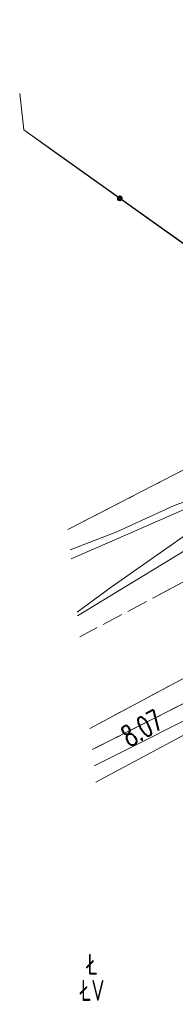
# Model space of a CAD drawing. Header units: millimetres. Extents: x -367306 to 168495, y -187323 to 82034.
# Tile 108 of 170: x -64258 to -53110, y -299 to 70267. Entities that reach past the tile are written whole.
import ezdxf

# ---------------------------------------------------------------- set-up
doc = ezdxf.new("R2010")
doc.units = ezdxf.units.MM
doc.header["$MEASUREMENT"] = 0
for name, pattern in [('L_0_03', [1000, 500, -500]), ('L_0_05', [1750, 1250, -500]), ('L_0_06', [2000, 1500, -500])]:
    doc.linetypes.add(name, pattern=pattern)
for name, color, linetype, lineweight in [('Nowe_0_Nr_pióra__8', 7, 'Continuous', 13), ('Nowe_EGDE_Nr_pióra__9', 7, 'Continuous', 13), ('Nowe_EGKK_Nr_pióra__9', 7, 'Continuous', 13), ('Nowe_EGKK_O_Nr_pióra__8', 7, 'Continuous', 13), ('Nowe_EGUG_Nr_pióra__9', 7, 'Continuous', 13), ('Nowe_EGUG_O_Nr_pióra__8', 7, 'Continuous', 13), ('Nowe_GUPPRZ_O_Nr_pióra__8', 7, 'Continuous', 13), ('Nowe_OTKC_Nr_pióra__9', 7, 'Continuous', 13), ('Nowe_OTKJ_Nr_pióra__8', 7, 'Continuous', 13), ('Nowe_OTKJ_Nr_pióra__9', 7, 'Continuous', 13), ('Nowe_OTKK_Nr_pióra__8', 7, 'Continuous', 13), ('Nowe_OTKK_Nr_pióra__9', 7, 'Continuous', 13), ('Nowe_OTOO_Nr_pióra__7', 7, 'Continuous', 13), ('Nowe_OTOO_Nr_pióra__8', 7, 'Continuous', 13), ('Nowe_OTOO_Nr_pióra__9', 7, 'Continuous', 13), ('Nowe_SUEP_Nr_pióra__8', 7, 'Continuous', 13), ('Nowe_SUEP_Nr_pióra__9', 7, 'Continuous', 13), ('Nowe_SUKP_Nr_pióra__9', 7, 'Continuous', 13), ('Nowe_SUTP_Nr_pióra__8', 7, 'Continuous', 13), ('Nowe_SUTP_Nr_pióra__9', 7, 'Continuous', 13), ('Nowe_SUWP_Nr_pióra__8', 7, 'Continuous', 13), ('Nowe_SUWP_Nr_pióra__9', 7, 'Continuous', 13)]:
    doc.layers.add(name, color=color, linetype=linetype, lineweight=lineweight)
doc.styles.add('STYL_AUTOMATYCZNY_3', font='Simplex.shx')

msp = doc.modelspace()

# ---------------------------------------------------------------- hatches: boundary and pattern name
at = {"layer": 'Nowe_OTOO_Nr_pióra__7', "linetype": 'Continuous', "lineweight": 13}
msp.add_hatch(color=7, dxfattribs=at).paths.add_polyline_path([(-56940.3, 57360.6), (-56918.9, 57400.9), (-56908.7, 57445.5), (-56910.3, 57491.1), (-56923.7, 57534.8), (-56947.9, 57573.5), (-56981.3, 57604.7), (-57021.7, 57626.1), (-57066.2, 57636.3), (-57111.9, 57634.7), (-57155.5, 57621.3), (-57194.3, 57597.1), (-57225.4, 57563.7), (-57246.8, 57523.3), (-57257.1, 57478.8), (-57255.5, 57433.1), (-57242.1, 57389.5), (-57217.8, 57350.7), (-57184.4, 57319.6), (-57144.1, 57298.2), (-57099.5, 57287.9), (-57053.9, 57289.6), (-57010.2, 57302.9), (-56971.5, 57327.2)])
msp.add_hatch(color=7, dxfattribs=at).paths.add_polyline_path([(-56940.3, 57360.6), (-56918.9, 57400.9), (-56908.7, 57445.5), (-56910.3, 57491.1), (-56923.7, 57534.8), (-56947.9, 57573.5), (-56981.3, 57604.7), (-57021.7, 57626.1), (-57066.2, 57636.3), (-57111.9, 57634.7), (-57155.5, 57621.3), (-57194.3, 57597.1), (-57225.4, 57563.7), (-57246.8, 57523.3), (-57257.1, 57478.8), (-57255.5, 57433.1), (-57242.1, 57389.5), (-57217.8, 57350.7), (-57184.4, 57319.6), (-57144.1, 57298.2), (-57099.5, 57287.9), (-57053.9, 57289.6), (-57010.2, 57302.9), (-56971.5, 57327.2)])

# ---------------------------------------------------------------- linework, layer by layer
at = {"layer": 'Nowe_0_Nr_pióra__8', "color": 7, "linetype": 'Continuous', "lineweight": 13}
for p, q in [((-56698.8, 67660.3), (-56698.7, 67660.3)), ((-64258.4, 64977), (-64258.3, 64977)), ((-63969.6, 62363.6), (-63969.6, 62363.6)), ((-60805.1, 33725.2), (-60805.1, 33725.2)), ((-60644.4, 32270.9), (-60644.4, 32270.9)), ((-60644.2, 32268.6), (-60644.1, 32268.6)), ((-60643.5, 32262.1), (-60643.4, 32262.1)), ((-60572.8, 31622.9), (-60572.8, 31622.9)), ((-60151.4, 27809.3), (-60151.4, 27809.3)), ((-60120.7, 27531.2), (-60120.7, 27531.2)), ((-59956, 26040.8), (-59956, 26040.8)), ((-59229.9, 19469.7), (-59229.9, 19469.7)), ((-59063, 17959.1), (-59063, 17959.1)), ((-58932.9, 16781.8), (-58932.9, 16781.8)), ((-58805.2, 15626.2), (-58805.2, 15626.2)), ((-58258.4, 10677), (-58258.3, 10677))]:
    msp.add_line(p, q, dxfattribs=at)
at = {"layer": 'Nowe_EGDE_Nr_pióra__9', "color": 7, "linetype": 'Continuous', "lineweight": 13, "flags": 128}
for points in [[(-64258.4, 64977), (-63969.6, 62363.6)], [(-63969.6, 62363.6), (-42698.4, 47257)], [(-52428.4, 38047), (-60805.1, 33725.2)], [(-42678.4, 26207), (-59063, 17959.1)], [(-59063, 17959.1), (-42678.4, 26207)]]:
    msp.add_lwpolyline(points, dxfattribs=at)
at = {"layer": 'Nowe_EGKK_Nr_pióra__9', "color": 7, "linetype": 'L_0_06', "lineweight": 13, "flags": 128}
msp.add_lwpolyline([(-42678.4, 26207), (-59063, 17959.1)], dxfattribs=at)
at = {"layer": 'Nowe_EGUG_Nr_pióra__9', "color": 7, "linetype": 'L_0_03', "lineweight": 13, "flags": 128}
for points in [[(-52428.4, 38047), (-60805.1, 33725.2)], [(-42678.4, 26207), (-59063, 17959.1)], [(-59063, 17959.1), (-42678.4, 26207)]]:
    msp.add_lwpolyline(points, dxfattribs=at)
at = {"layer": 'Nowe_OTKC_Nr_pióra__9', "color": 7, "linetype": 'L_0_05', "lineweight": 13, "flags": 128}
msp.add_lwpolyline([(40931.6, 50687), (33461.6, 50317), (33441.6, 49927), (19970.9, 48535.2), (14602.6, 47479.5), (7131.6, 45977), (-1038.4, 43667), (-10544.6, 40736.8), (-13708.4, 39767), (-21133.6, 36525.6), (-27338.4, 33817), (-48382.6, 23335.5), (-59063, 17959.1)], dxfattribs=at)
at = {"layer": 'Nowe_OTKJ_Nr_pióra__8', "color": 7, "linetype": 'Continuous', "lineweight": 13}
msp.add_line((-54669.1, 28838.8), (-54669, 28838.8), dxfattribs=at)
at = {"layer": 'Nowe_OTKJ_Nr_pióra__9', "color": 7, "linetype": 'L_0_06', "lineweight": 13, "flags": 128}
for points in [[(44431.6, 60337), (41121.6, 60287), (36481.6, 60087), (30239.1, 59701.8), (18438.5, 58384.9), (10852.6, 57045.4), (2541.6, 54977), (-1278.4, 53997), (-4448.4, 53057), (-5568.4, 52657), (-12197.4, 50105.1), (-15977.6, 48581.7), (-22649.3, 45535), (-31757.2, 41020.6), (-39308, 37027.9), (-42310.2, 35440.9), (-54669.1, 28838.8), (-59956, 26040.8)], [(-59229.9, 19469.7), (-44819.2, 27191.1), (-30634, 34559.6), (-24257.2, 37455), (-18281, 40190.7), (-13554.2, 41959.5), (-5076.3, 44551.6), (7270.2, 48067.6), (16773.8, 50269), (23239.5, 51190.7), (32222.6, 51752.2), (41031.6, 52197), (46301.6, 52177), (52141.6, 51957), (55391.6, 51677), (57841.6, 51437), (60391.6, 51097), (62981.6, 50677), (65321.6, 50227), (67061.6, 49737), (68881.6, 48917), (70241.6, 47997), (71571.6, 46717), (72751.6, 45147), (73551.6, 43807), (74461.6, 42007), (75151.6, 40047), (75448.6, 38664.6), (83358.5, 36552.2), (83731.6, 38027), (84411.6, 39397), (85301.6, 40597), (86741.6, 42017), (88101.6, 42727), (89591.6, 42997), (91121.6, 42927), (92551.6, 42547), (93881.6, 41847), (94981.6, 40827), (95821.6, 39547), (96561.6, 37677), (96991.6, 36157), (97101.6, 34757)]]:
    msp.add_lwpolyline(points, dxfattribs=at)
at = {"layer": 'Nowe_OTKK_Nr_pióra__8', "color": 7, "linetype": 'Continuous', "lineweight": 13}
msp.add_line((-54669.1, 28838.8), (-54669, 28838.8), dxfattribs=at)
at = {"layer": 'Nowe_OTKK_Nr_pióra__9', "color": 7, "linetype": 'Continuous', "lineweight": 13, "flags": 128}
for points in [[(-54669.1, 28838.8), (-42310.2, 35440.9), (-39308, 37027.9), (-31757.2, 41020.6), (-22649.3, 45535), (-15977.6, 48581.7), (-12197.4, 50105.1), (-5568.4, 52657), (-4448.4, 53057), (-1278.4, 53997), (2541.6, 54977), (10783.8, 57027.3)], [(-59229.9, 19469.7), (-44819.2, 27191.1), (-30634, 34559.6), (-24257.2, 37455), (-18281, 40190.7), (-13554.2, 41959.5), (-5076.3, 44551.6), (7270.2, 48067.6), (16773.8, 50269)]]:
    msp.add_lwpolyline(points, dxfattribs=at)
at = {"layer": 'Nowe_OTOO_Nr_pióra__8', "color": 7, "linetype": 'Continuous', "lineweight": 13}
for p, q in [((-61900.4, 60894.1), (-61900.4, 60894.1)), ((-57257.1, 57478.8), (-57257, 57478.8)), ((-57257.1, 57478.8), (-57257, 57478.8)), ((-57255.5, 57433.1), (-57255.4, 57433.1)), ((-57255.5, 57433.1), (-57255.4, 57433.1)), ((-57246.8, 57523.3), (-57246.8, 57523.3)), ((-57246.8, 57523.3), (-57246.8, 57523.3)), ((-57242.1, 57389.5), (-57242, 57389.5)), ((-57242.1, 57389.5), (-57242, 57389.5)), ((-57225.4, 57563.7), (-57225.4, 57563.7)), ((-57225.4, 57563.7), (-57225.4, 57563.7)), ((-57217.8, 57350.7), (-57217.8, 57350.7)), ((-57217.8, 57350.7), (-57217.8, 57350.7)), ((-57194.3, 57597.1), (-57194.2, 57597.1)), ((-57194.3, 57597.1), (-57194.2, 57597.1)), ((-57184.4, 57319.6), (-57184.4, 57319.6)), ((-57184.4, 57319.6), (-57184.4, 57319.6)), ((-57155.5, 57621.3), (-57155.5, 57621.3)), ((-57155.5, 57621.3), (-57155.5, 57621.3)), ((-57144.1, 57298.2), (-57144, 57298.2)), ((-57144.1, 57298.2), (-57144, 57298.2)), ((-57111.9, 57634.7), (-57111.8, 57634.7)), ((-57111.9, 57634.7), (-57111.8, 57634.7)), ((-57099.5, 57287.9), (-57099.5, 57287.9)), ((-57099.5, 57287.9), (-57099.5, 57287.9)), ((-57066.2, 57636.3), (-57066.2, 57636.3)), ((-57066.2, 57636.3), (-57066.2, 57636.3)), ((-57053.9, 57289.6), (-57053.8, 57289.6)), ((-57053.9, 57289.6), (-57053.8, 57289.6)), ((-57021.7, 57626.1), (-57021.6, 57626.1)), ((-57021.7, 57626.1), (-57021.6, 57626.1)), ((-57010.2, 57302.9), (-57010.2, 57302.9)), ((-57010.2, 57302.9), (-57010.2, 57302.9)), ((-56981.3, 57604.7), (-56981.3, 57604.7)), ((-56981.3, 57604.7), (-56981.3, 57604.7)), ((-56971.5, 57327.2), (-56971.4, 57327.2)), ((-56971.5, 57327.2), (-56971.4, 57327.2)), ((-56947.9, 57573.5), (-56947.9, 57573.5)), ((-56947.9, 57573.5), (-56947.9, 57573.5)), ((-56940.3, 57360.6), (-56940.3, 57360.6)), ((-56940.3, 57360.6), (-56940.3, 57360.6)), ((-56923.7, 57534.8), (-56923.6, 57534.8)), ((-56923.7, 57534.8), (-56923.6, 57534.8)), ((-56918.9, 57400.9), (-56918.9, 57400.9)), ((-56918.9, 57400.9), (-56918.9, 57400.9)), ((-56910.3, 57491.1), (-56910.2, 57491.1)), ((-56910.3, 57491.1), (-56910.2, 57491.1)), ((-56908.7, 57445.5), (-56908.6, 57445.5)), ((-56908.7, 57445.5), (-56908.6, 57445.5))]:
    msp.add_line(p, q, dxfattribs=at)
at = {"layer": 'Nowe_OTOO_Nr_pióra__9', "color": 7, "linetype": 'Continuous', "lineweight": 13, "flags": 128}
msp.add_lwpolyline([(-31405.3, 53382.3), (-40048.3, 45327), (-61900.4, 60894.1), (-63969.6, 62363.6)], dxfattribs=at)
msp.add_lwpolyline([(-56940.3, 57360.6), (-56918.9, 57400.9), (-56908.7, 57445.5), (-56910.3, 57491.1), (-56923.7, 57534.8), (-56947.9, 57573.5), (-56981.3, 57604.7), (-57021.7, 57626.1), (-57066.2, 57636.3), (-57111.9, 57634.7), (-57155.5, 57621.3), (-57194.3, 57597.1), (-57225.4, 57563.7), (-57246.8, 57523.3), (-57257.1, 57478.8), (-57255.5, 57433.1), (-57242.1, 57389.5), (-57217.8, 57350.7), (-57184.4, 57319.6), (-57144.1, 57298.2), (-57099.5, 57287.9), (-57053.9, 57289.6), (-57010.2, 57302.9), (-56971.5, 57327.2)], close=True, dxfattribs=at)
msp.add_lwpolyline([(-56940.3, 57360.6), (-56918.9, 57400.9), (-56908.7, 57445.5), (-56910.3, 57491.1), (-56923.7, 57534.8), (-56947.9, 57573.5), (-56981.3, 57604.7), (-57021.7, 57626.1), (-57066.2, 57636.3), (-57111.9, 57634.7), (-57155.5, 57621.3), (-57194.3, 57597.1), (-57225.4, 57563.7), (-57246.8, 57523.3), (-57257.1, 57478.8), (-57255.5, 57433.1), (-57242.1, 57389.5), (-57217.8, 57350.7), (-57184.4, 57319.6), (-57144.1, 57298.2), (-57099.5, 57287.9), (-57053.9, 57289.6), (-57010.2, 57302.9), (-56971.5, 57327.2)], close=True, dxfattribs=at)
at = {"layer": 'Nowe_SUEP_Nr_pióra__8', "color": 7, "linetype": 'Continuous', "lineweight": 13}
for p, q in [((-53198.4, 35457), (-53198.3, 35457)), ((-53198.4, 35457), (-53198.3, 35457)), ((-57298.4, 33557), (-57298.3, 33557)), ((-57298.4, 33557), (-57298.3, 33557))]:
    msp.add_line(p, q, dxfattribs=at)
at = {"layer": 'Nowe_SUEP_Nr_pióra__9', "color": 7, "linetype": 'Continuous', "lineweight": 13, "flags": 128}
for points in [[(8951.6, 64257), (3801.6, 63087), (-1318.4, 61707), (-7038.4, 59587), (-10758.4, 58447), (-12558.4, 57887), (-14888.4, 57087), (-16858.4, 56487), (-20238.4, 54817), (-24258.4, 52727), (-29648.4, 49917), (-34568.4, 47317), (-39598.4, 44227), (-40588.4, 43287), (-42738.4, 39897), (-43928.4, 39197), (-47728.4, 37757), (-50828.4, 36297), (-53198.4, 35457), (-57298.4, 33557), (-60644.2, 32268.6)], [(8951.6, 64257), (3801.6, 63087), (-1318.4, 61707), (-7038.4, 59587), (-10758.4, 58447), (-12558.4, 57887), (-14888.4, 57087), (-16858.4, 56487), (-20238.4, 54817), (-24258.4, 52727), (-29648.4, 49917), (-34568.4, 47317), (-39598.4, 44227), (-40588.4, 43287), (-42738.4, 39897), (-43928.4, 39197), (-47728.4, 37757), (-50828.4, 36297), (-53198.4, 35457), (-57298.4, 33557), (-60644.2, 32268.6)], [(-58932.9, 16781.8), (-49594.5, 21465.8), (-38945, 26973.4), (-32314, 30556.6), (-28258.3, 32800.9), (-24921.6, 34555.2), (-21133.6, 36525.6)], [(-58932.9, 16781.8), (-49594.5, 21465.8), (-38945, 26973.4), (-32314, 30556.6), (-28258.3, 32800.9), (-24921.6, 34555.2), (-21133.6, 36525.6)]]:
    msp.add_lwpolyline(points, dxfattribs=at)
at = {"layer": 'Nowe_SUKP_Nr_pióra__9', "color": 7, "linetype": 'Continuous', "lineweight": 13, "flags": 128}
msp.add_lwpolyline([(-60120.7, 27531.2), (-25268.4, 48727)], dxfattribs=at)
at = {"layer": 'Nowe_SUTP_Nr_pióra__8', "color": 7, "linetype": 'Continuous', "lineweight": 13}
msp.add_line((-56288.4, 33497), (-56288.3, 33497), dxfattribs=at)
at = {"layer": 'Nowe_SUTP_Nr_pióra__9', "color": 7, "linetype": 'Continuous', "lineweight": 13, "flags": 128}
for points in [[(-60572.8, 31622.9), (-56288.4, 33497), (-37658.4, 41657), (-31768.4, 43967), (-22478.4, 48387), (-11538.4, 52827)], [(-12908, 39750.4), (-16498, 37928.2), (-24841.2, 33624), (-35688.2, 27949), (-44665.9, 23184.4), (-58805.2, 15626.2)]]:
    msp.add_lwpolyline(points, dxfattribs=at)
at = {"layer": 'Nowe_SUWP_Nr_pióra__8', "color": 7, "linetype": 'Continuous', "lineweight": 13}
msp.add_line((-57708.4, 29597), (-57708.3, 29597), dxfattribs=at)
at = {"layer": 'Nowe_SUWP_Nr_pióra__9', "color": 7, "linetype": 'Continuous', "lineweight": 13, "flags": 128}
msp.add_lwpolyline([(-60151.4, 27809.3), (-57708.4, 29597), (-48368.4, 36147), (-43108.4, 39607), (-36598.4, 46147), (-31538.4, 51377), (-26808.4, 55867), (-23908.4, 57977), (-15368.4, 62927), (-8238.4, 67227), (19231.6, 70267), (24031.6, 69657), (42671.6, 67287), (44151.6, 65527)], dxfattribs=at)

# ---------------------------------------------------------------- texts
at = {"layer": 'Nowe_EGKK_O_Nr_pióra__8', "color": 7, "linetype": 'Continuous', "lineweight": 13, "insert": (-59883.5, -53.5), "char_height": 1500, "attachment_point": 7, "style": 'STYL_AUTOMATYCZNY_3'}
msp.add_mtext('\\A1;{\\W0.660000x;\\pql;\\FSimplex.shx;ŁV}', dxfattribs=at)
at = {"layer": 'Nowe_EGUG_O_Nr_pióra__8', "color": 7, "linetype": 'Continuous', "lineweight": 13, "insert": (-59417.6, 1821.5), "char_height": 1500, "attachment_point": 7, "style": 'STYL_AUTOMATYCZNY_3'}
msp.add_mtext('\\A1;{\\W0.660000x;\\pql;\\FSimplex.shx;Ł}', dxfattribs=at)
at = {"layer": 'Nowe_GUPPRZ_O_Nr_pióra__8', "color": 7, "linetype": 'Continuous', "lineweight": 13, "insert": (-56398.3, 18103.7), "char_height": 1500, "attachment_point": 7, "rotation": 30.3, "style": 'STYL_AUTOMATYCZNY_3'}
msp.add_mtext('\\A1;{\\W0.660000x;\\pql;\\FSimplex.shx;8.07}', dxfattribs=at)

doc.saveas('drawing.dxf')
